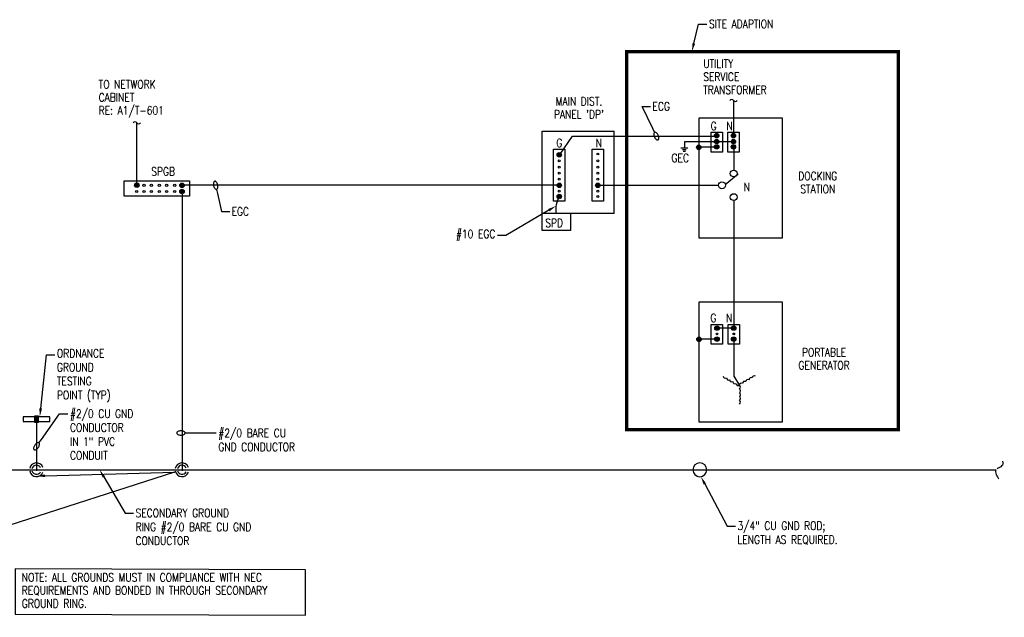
# Model space of a CAD drawing. Header units: inches. Extents: x 144.2 to 169.9, y 25.7 to 44.7.
# Tile 2 of 3: x 155.1 to 169.9, y 25.7 to 34.6. Entities that reach past the tile are written whole.
import ezdxf
from ezdxf import colors
from ezdxf.entities.mleader import LeaderData, LeaderLine
from ezdxf.math import Vec2, Vec3

# ---------------------------------------------------------------- set-up
doc = ezdxf.new("R2010")
doc.units = ezdxf.units.IN
doc.header["$MEASUREMENT"] = 0
doc.linetypes.add('E-DT01$0$CENTER', pattern=[2, 1.25, -0.25, 0.25, -0.25])
for name, color, linetype in [('E-ANNO-TEXT', 2, 'Continuous'), ('E-DETL', 2, 'Continuous'), ('E-DETL-GRPH', 3, 'Continuous'), ('E-DETL-GRPH-CNTR', 3, 'E-DT01$0$CENTER')]:
    doc.layers.add(name, color=color, linetype=linetype)
doc.styles.add('Annotative', font='romans.shx', dxfattribs={"width": 0.8, "height": 0.125})

# ---------------------------------------------------------------- blocks, each defined once
blk = doc.blocks.new('Loop_2')
at = {"color": 1}
blk.add_line((-0.5, 0), (-1, 0), dxfattribs=at)
blk.add_lwpolyline([(0, 0.25, 0.050817), (-0.2, 0.23, 0.064661), (-0.35, 0.18, 0.10407), (-0.47, 0.08, 0.175425), (-0.5, 0, 0.175425), (-0.47, -0.08, 0.10407), (-0.35, -0.18, 0.064661), (-0.2, -0.23, 0.050817), (0, -0.25, 0.050817), (0.2, -0.23, 0.064661), (0.35, -0.18, 0.10407), (0.47, -0.08, 0.175425), (0.5, 0, 0.175425), (0.47, 0.08, 0.10407), (0.35, 0.18, 0.064661), (0.2, 0.23, 0.050817)], format="xyb", close=True, dxfattribs=at)

msp = doc.modelspace()

# ---------------------------------------------------------------- hatches: boundary and pattern name
at = {"layer": 'E-DETL', "lineweight": -3}
msp.add_hatch(color=8, dxfattribs=at).paths.add_polyline_path([(165.289, 32.684), (165.298, 32.685), (165.306, 32.688), (165.313, 32.694), (165.318, 32.701), (165.322, 32.709), (165.323, 32.717), (165.322, 32.726), (165.318, 32.734), (165.313, 32.741), (165.306, 32.747), (165.298, 32.75), (165.289, 32.751), (165.28, 32.75), (165.272, 32.747), (165.265, 32.741), (165.26, 32.734), (165.257, 32.726), (165.255, 32.717), (165.257, 32.709), (165.26, 32.701), (165.265, 32.694), (165.272, 32.688), (165.28, 32.685)], flags=0)
at = {"layer": 'E-DETL-GRPH', "lineweight": -3}
for points in [[(165.558, 32.856), (165.566, 32.857), (165.575, 32.861), (165.582, 32.866), (165.587, 32.873), (165.59, 32.881), (165.591, 32.89), (165.59, 32.899), (165.587, 32.907), (165.582, 32.914), (165.575, 32.919), (165.566, 32.922), (165.558, 32.924), (165.549, 32.922), (165.541, 32.919), (165.534, 32.914), (165.529, 32.907), (165.525, 32.899), (165.524, 32.89), (165.525, 32.881), (165.529, 32.873), (165.534, 32.866), (165.541, 32.861), (165.549, 32.857)], [(165.808, 32.856), (165.817, 32.857), (165.825, 32.861), (165.832, 32.866), (165.838, 32.873), (165.841, 32.881), (165.842, 32.89), (165.841, 32.899), (165.838, 32.907), (165.832, 32.914), (165.825, 32.919), (165.817, 32.922), (165.808, 32.924), (165.8, 32.922), (165.792, 32.919), (165.785, 32.914), (165.779, 32.907), (165.776, 32.899), (165.775, 32.89), (165.776, 32.881), (165.779, 32.873), (165.785, 32.866), (165.792, 32.861), (165.8, 32.857)], [(165.558, 32.768), (165.566, 32.77), (165.574, 32.773), (165.581, 32.778), (165.587, 32.785), (165.59, 32.793), (165.591, 32.802), (165.59, 32.811), (165.587, 32.819), (165.581, 32.826), (165.574, 32.831), (165.566, 32.834), (165.558, 32.836), (165.549, 32.834), (165.541, 32.831), (165.534, 32.826), (165.528, 32.819), (165.525, 32.811), (165.524, 32.802), (165.525, 32.793), (165.528, 32.785), (165.534, 32.778), (165.541, 32.773), (165.549, 32.77)], [(165.558, 32.689), (165.566, 32.69), (165.574, 32.694), (165.581, 32.699), (165.587, 32.706), (165.59, 32.714), (165.591, 32.723), (165.59, 32.732), (165.587, 32.74), (165.581, 32.747), (165.574, 32.752), (165.566, 32.755), (165.558, 32.756), (165.549, 32.755), (165.541, 32.752), (165.534, 32.747), (165.528, 32.74), (165.525, 32.732), (165.524, 32.723), (165.525, 32.714), (165.528, 32.706), (165.534, 32.699), (165.541, 32.694), (165.549, 32.69)], [(165.808, 32.768), (165.817, 32.77), (165.825, 32.773), (165.832, 32.778), (165.837, 32.785), (165.841, 32.793), (165.842, 32.802), (165.841, 32.811), (165.837, 32.819), (165.832, 32.826), (165.825, 32.831), (165.817, 32.834), (165.808, 32.836), (165.8, 32.834), (165.791, 32.831), (165.784, 32.826), (165.779, 32.819), (165.776, 32.811), (165.775, 32.802), (165.776, 32.793), (165.779, 32.785), (165.784, 32.778), (165.791, 32.773), (165.8, 32.77)], [(165.808, 32.689), (165.817, 32.69), (165.825, 32.694), (165.832, 32.699), (165.837, 32.706), (165.841, 32.714), (165.842, 32.723), (165.841, 32.732), (165.837, 32.74), (165.832, 32.747), (165.825, 32.752), (165.817, 32.755), (165.808, 32.756), (165.8, 32.755), (165.791, 32.752), (165.784, 32.747), (165.779, 32.74), (165.776, 32.732), (165.775, 32.723), (165.776, 32.714), (165.779, 32.706), (165.784, 32.699), (165.791, 32.694), (165.8, 32.69)], [(163.199, 32.569), (163.208, 32.57), (163.216, 32.573), (163.223, 32.579), (163.228, 32.586), (163.231, 32.594), (163.233, 32.603), (163.231, 32.611), (163.228, 32.619), (163.223, 32.626), (163.216, 32.632), (163.208, 32.635), (163.199, 32.636), (163.19, 32.635), (163.182, 32.632), (163.175, 32.626), (163.17, 32.619), (163.166, 32.611), (163.165, 32.603), (163.166, 32.594), (163.17, 32.586), (163.175, 32.579), (163.182, 32.573), (163.19, 32.57)], [(156.87, 32.114), (156.879, 32.115), (156.887, 32.118), (156.894, 32.124), (156.9, 32.131), (156.903, 32.139), (156.904, 32.148), (156.903, 32.156), (156.9, 32.164), (156.894, 32.171), (156.887, 32.177), (156.879, 32.18), (156.87, 32.181), (156.862, 32.18), (156.854, 32.177), (156.847, 32.171), (156.841, 32.164), (156.838, 32.156), (156.837, 32.148), (156.838, 32.139), (156.841, 32.131), (156.847, 32.124), (156.854, 32.118), (156.862, 32.115)], [(157.548, 32.113), (157.556, 32.115), (157.564, 32.118), (157.571, 32.123), (157.577, 32.13), (157.58, 32.138), (157.581, 32.147), (157.58, 32.156), (157.577, 32.164), (157.571, 32.171), (157.564, 32.176), (157.556, 32.179), (157.548, 32.181), (157.539, 32.179), (157.531, 32.176), (157.524, 32.171), (157.518, 32.164), (157.515, 32.156), (157.514, 32.147), (157.515, 32.138), (157.518, 32.13), (157.524, 32.123), (157.531, 32.118), (157.539, 32.115)], [(163.199, 32.113), (163.208, 32.114), (163.216, 32.118), (163.223, 32.123), (163.228, 32.13), (163.231, 32.138), (163.233, 32.147), (163.231, 32.156), (163.228, 32.164), (163.223, 32.171), (163.216, 32.176), (163.208, 32.179), (163.199, 32.18), (163.19, 32.179), (163.182, 32.176), (163.175, 32.171), (163.17, 32.164), (163.166, 32.156), (163.165, 32.147), (163.166, 32.138), (163.17, 32.13), (163.175, 32.123), (163.182, 32.118), (163.19, 32.114)], [(163.777, 32.113), (163.786, 32.114), (163.794, 32.118), (163.801, 32.123), (163.807, 32.13), (163.81, 32.138), (163.811, 32.147), (163.81, 32.156), (163.807, 32.164), (163.801, 32.171), (163.794, 32.176), (163.786, 32.179), (163.777, 32.18), (163.769, 32.179), (163.761, 32.176), (163.754, 32.171), (163.748, 32.164), (163.745, 32.156), (163.744, 32.147), (163.745, 32.138), (163.748, 32.13), (163.754, 32.123), (163.761, 32.118), (163.769, 32.114)], [(157.548, 32.02), (157.556, 32.021), (157.564, 32.025), (157.571, 32.03), (157.577, 32.037), (157.58, 32.045), (157.581, 32.054), (157.58, 32.062), (157.577, 32.07), (157.571, 32.077), (157.564, 32.083), (157.556, 32.086), (157.548, 32.087), (157.539, 32.086), (157.531, 32.083), (157.524, 32.077), (157.518, 32.07), (157.515, 32.062), (157.514, 32.054), (157.515, 32.045), (157.518, 32.037), (157.524, 32.03), (157.531, 32.025), (157.539, 32.021)], [(163.199, 31.946), (163.208, 31.947), (163.216, 31.951), (163.223, 31.956), (163.228, 31.963), (163.231, 31.971), (163.233, 31.98), (163.231, 31.988), (163.228, 31.997), (163.223, 32.004), (163.216, 32.009), (163.208, 32.012), (163.199, 32.013), (163.19, 32.012), (163.182, 32.009), (163.175, 32.004), (163.17, 31.997), (163.166, 31.988), (163.165, 31.98), (163.166, 31.971), (163.17, 31.963), (163.175, 31.956), (163.182, 31.951), (163.19, 31.947)], [(165.562, 29.974), (165.57, 29.975), (165.579, 29.978), (165.586, 29.983), (165.591, 29.99), (165.594, 29.998), (165.595, 30.007), (165.594, 30.016), (165.591, 30.024), (165.586, 30.031), (165.579, 30.036), (165.57, 30.04), (165.562, 30.041), (165.553, 30.04), (165.545, 30.036), (165.538, 30.031), (165.533, 30.024), (165.529, 30.016), (165.528, 30.007), (165.529, 29.998), (165.533, 29.99), (165.538, 29.983), (165.545, 29.978), (165.553, 29.975)], [(165.812, 29.974), (165.821, 29.975), (165.829, 29.978), (165.836, 29.983), (165.842, 29.99), (165.845, 29.998), (165.846, 30.007), (165.845, 30.016), (165.842, 30.024), (165.836, 30.031), (165.829, 30.036), (165.821, 30.04), (165.812, 30.041), (165.804, 30.04), (165.796, 30.036), (165.789, 30.031), (165.783, 30.024), (165.78, 30.016), (165.779, 30.007), (165.78, 29.998), (165.783, 29.99), (165.789, 29.983), (165.796, 29.978), (165.804, 29.975)], [(165.292, 29.806), (165.301, 29.807), (165.309, 29.81), (165.316, 29.816), (165.321, 29.823), (165.325, 29.831), (165.326, 29.839), (165.325, 29.848), (165.321, 29.856), (165.316, 29.863), (165.309, 29.868), (165.301, 29.872), (165.292, 29.873), (165.283, 29.872), (165.275, 29.868), (165.268, 29.863), (165.263, 29.856), (165.26, 29.848), (165.258, 29.839), (165.26, 29.831), (165.263, 29.823), (165.268, 29.816), (165.275, 29.81), (165.283, 29.807)], [(165.562, 29.806), (165.57, 29.808), (165.578, 29.811), (165.585, 29.816), (165.591, 29.823), (165.594, 29.831), (165.595, 29.84), (165.594, 29.849), (165.591, 29.857), (165.585, 29.864), (165.578, 29.869), (165.57, 29.873), (165.562, 29.874), (165.553, 29.873), (165.545, 29.869), (165.538, 29.864), (165.532, 29.857), (165.529, 29.849), (165.528, 29.84), (165.529, 29.831), (165.532, 29.823), (165.538, 29.816), (165.545, 29.811), (165.553, 29.808)], [(165.812, 29.806), (165.821, 29.808), (165.829, 29.811), (165.836, 29.816), (165.841, 29.823), (165.845, 29.831), (165.846, 29.84), (165.845, 29.849), (165.841, 29.857), (165.836, 29.864), (165.829, 29.869), (165.821, 29.873), (165.812, 29.874), (165.804, 29.873), (165.795, 29.869), (165.788, 29.864), (165.783, 29.857), (165.78, 29.849), (165.779, 29.84), (165.78, 29.831), (165.783, 29.823), (165.788, 29.816), (165.795, 29.811), (165.804, 29.808)], [(155.34, 28.598), (155.395, 28.598), (155.34, 28.685)], [(155.395, 28.598), (155.395, 28.685), (155.34, 28.685)]]:
    msp.add_hatch(color=8, dxfattribs=at).paths.add_polyline_path(points, flags=0)

# ---------------------------------------------------------------- linework, layer by layer
at = {"layer": 'E-DETL', "lineweight": -3}
for p, q in [((165.073, 32.796), (165.073, 32.704)), ((165.125, 32.704), (165.022, 32.704)), ((165.046, 32.682), (165.102, 32.682)), ((165.057, 32.659), (165.092, 32.659))]:
    msp.add_line(p, q, dxfattribs=at)
msp.add_circle((165.289, 32.717), 0.0336, dxfattribs=at)
at = {"layer": 'E-DETL-GRPH', "lineweight": -3}
for p, q in [((165.809, 33.418), (165.809, 32.899)), ((156.87, 32.165), (156.87, 33.083)), ((165.292, 33.154), (165.292, 31.361)), ((166.542, 33.154), (165.292, 33.154)), ((166.542, 31.361), (166.542, 33.154)), ((162.941, 32.956), (164.019, 32.956)), ((162.941, 31.47), (162.941, 32.956)), ((164.019, 31.724), (164.019, 32.956)), ((165.474, 32.646), (165.474, 32.941)), ((165.474, 32.941), (165.643, 32.941)), ((165.643, 32.941), (165.643, 32.646)), ((165.725, 32.646), (165.725, 32.941)), ((165.725, 32.941), (165.894, 32.941)), ((165.894, 32.941), (165.894, 32.646)), ((163.213, 32.616), (163.398, 32.885)), ((163.398, 32.885), (165.525, 32.885)), ((165.545, 32.796), (165.073, 32.796)), ((165.795, 32.796), (165.572, 32.796)), ((163.115, 31.908), (163.115, 32.69)), ((163.115, 32.69), (163.284, 32.69)), ((163.284, 32.69), (163.284, 31.908)), ((163.693, 31.908), (163.693, 32.69)), ((163.693, 32.69), (163.862, 32.69)), ((163.862, 32.69), (163.862, 31.908)), ((165.545, 32.717), (165.301, 32.717)), ((165.643, 32.646), (165.474, 32.646)), ((165.894, 32.646), (165.725, 32.646)), ((165.812, 32.705), (165.812, 32.375)), ((165.878, 32.312), (165.686, 32.152)), ((156.68, 32.213), (157.659, 32.213)), ((156.68, 31.986), (156.68, 32.213)), ((157.659, 32.213), (157.659, 31.986)), ((157.548, 32.014), (157.548, 27.867)), ((163.199, 32.147), (157.565, 32.147)), ((157.659, 31.986), (156.68, 31.986)), ((163.284, 31.908), (163.115, 31.908)), ((163.862, 31.908), (163.693, 31.908)), ((165.812, 31.919), (165.812, 30.021)), ((164.019, 31.724), (162.941, 31.724)), ((163.365, 31.724), (163.365, 31.47)), ((163.365, 31.47), (162.941, 31.47)), ((165.292, 31.361), (166.542, 31.361)), ((165.292, 30.397), (165.292, 28.603)), ((166.542, 30.397), (165.292, 30.397)), ((166.542, 28.603), (166.542, 30.397)), ((165.477, 29.768), (165.477, 30.063)), ((165.477, 30.063), (165.646, 30.063)), ((165.806, 30.008), (165.562, 30.007)), ((165.646, 30.063), (165.646, 29.768)), ((165.728, 29.768), (165.728, 30.063)), ((165.728, 30.063), (165.897, 30.063)), ((165.897, 30.063), (165.897, 29.768)), ((165.548, 29.84), (165.304, 29.839)), ((165.812, 29.826), (165.812, 29.285)), ((165.646, 29.768), (165.477, 29.768)), ((165.897, 29.768), (165.728, 29.768)), ((165.812, 29.285), (165.897, 29.149)), ((155.168, 28.679), (155.168, 28.606)), ((155.567, 28.679), (155.168, 28.679)), ((155.395, 28.685), (155.34, 28.685)), ((155.34, 28.685), (155.34, 28.598)), ((155.395, 28.598), (155.395, 28.685)), ((155.567, 28.606), (155.567, 28.679)), ((155.168, 28.606), (155.567, 28.606)), ((155.34, 28.598), (155.395, 28.598)), ((155.368, 28.606), (155.368, 27.867)), ((165.292, 28.603), (166.542, 28.603)), ((145.132, 27.884), (169.74, 27.884))]:
    msp.add_line(p, q, dxfattribs=at)
msp.add_lwpolyline([(163.777, 32.147), (165.585, 32.147)], dxfattribs=at)
msp.add_lwpolyline([(155.047, 25.717), (159.398, 25.704), (159.398, 26.384), (155.047, 26.397)], close=True, dxfattribs=at)
for centre, radius in [((165.558, 32.89), 0.0336), ((165.559, 32.885), 0.0137), ((165.808, 32.89), 0.0336), ((165.809, 32.885), 0.0137), ((165.558, 32.802), 0.0336), ((165.558, 32.723), 0.0336), ((165.559, 32.797), 0.0139), ((165.808, 32.802), 0.0336), ((165.808, 32.723), 0.0336), ((165.809, 32.797), 0.0139), ((163.199, 32.603), 0.0336), ((163.199, 32.616), 0.0139), ((163.777, 32.616), 0.0139), ((165.559, 32.718), 0.0139), ((165.809, 32.718), 0.0139), ((163.199, 32.514), 0.0137), ((163.777, 32.514), 0.0137), ((163.199, 32.418), 0.0137), ((163.199, 32.329), 0.0139), ((163.777, 32.329), 0.0139), ((163.777, 32.418), 0.0137), ((165.812, 32.324), 0.051), ((156.87, 32.148), 0.0336), ((156.87, 32.148), 0.0173), ((156.98, 32.147), 0.0171), ((157.089, 32.147), 0.0171), ((157.207, 32.147), 0.0171), ((157.317, 32.147), 0.0171), ((157.438, 32.147), 0.0171), ((157.548, 32.147), 0.0336), ((157.548, 32.147), 0.0171), ((163.199, 32.147), 0.0336), ((163.199, 32.239), 0.0137), ((163.199, 32.147), 0.0137), ((163.777, 32.147), 0.0336), ((163.777, 32.239), 0.0137), ((163.777, 32.147), 0.0137), ((165.636, 32.147), 0.051), ((156.87, 32.054), 0.0173), ((156.98, 32.054), 0.0171), ((157.089, 32.054), 0.0171), ((157.207, 32.054), 0.0171), ((157.317, 32.054), 0.0171), ((157.438, 32.054), 0.0171), ((157.548, 32.054), 0.0336), ((157.548, 32.054), 0.0171), ((163.199, 31.98), 0.0336), ((163.199, 32.059), 0.0139), ((163.777, 32.059), 0.0139), ((165.812, 31.97), 0.051), ((163.199, 31.98), 0.0139), ((163.777, 31.98), 0.0139), ((165.562, 30.007), 0.0336), ((165.562, 30.007), 0.0137), ((165.812, 30.007), 0.0336), ((165.812, 30.007), 0.0137), ((165.292, 29.839), 0.0336), ((165.562, 29.84), 0.0336), ((165.562, 29.919), 0.0139), ((165.562, 29.84), 0.0139), ((165.812, 29.84), 0.0336), ((165.812, 29.919), 0.0139), ((165.812, 29.84), 0.0139)]:
    msp.add_circle(centre, radius, dxfattribs=at)
for centre, radius, start, end in [((165.781, 33.4), 0.0332, 31.9234, 148.0766), ((165.838, 33.435), 0.0332, 211.9234, 328.0766), ((156.842, 33.065), 0.0332, 31.9234, 148.0766), ((156.899, 33.101), 0.0332, 211.9234, 328.0766), ((163.53, 31.789), 0.382, 149.9803, 189.8157), ((165.687, 29.288), 0.0318, 178.6418, 301.3582), ((165.735, 29.26), 0.0318, 178.6418, 301.3582), ((165.784, 29.232), 0.0318, 178.6418, 301.3582), ((165.977, 29.177), 0.0318, 58.6418, 181.3582), ((166.026, 29.205), 0.0318, 58.6418, 181.3582), ((166.074, 29.233), 0.0318, 58.6418, 181.3582), ((166.122, 29.261), 0.0318, 58.6418, 181.3582), ((165.832, 29.204), 0.0318, 178.6418, 301.3582), ((165.88, 29.176), 0.0318, 178.6418, 301.3582), ((165.929, 29.149), 0.0318, 58.6418, 181.3582), ((165.882, 29.121), 0.0318, 298.6418, 61.3582), ((165.882, 29.065), 0.0318, 298.6418, 61.3582), ((165.882, 29.009), 0.0318, 298.6418, 61.3582), ((165.882, 28.953), 0.0318, 298.6418, 61.3582), ((165.882, 28.897), 0.0318, 298.6418, 61.3582), ((165.304, 27.883), 0.104, 0.3832, 179.6168), ((165.304, 27.884), 0.104, 180.1307, 359.8693)]:
    msp.add_arc(centre, radius, start, end, dxfattribs=at)
for points in [[(155.464, 27.919), (155.426, 28.018), (155.286, 28.006), (155.266, 27.902)], [(155.429, 27.913), (155.4, 27.972), (155.316, 27.962), (155.3, 27.899)], [(157.644, 27.919), (157.606, 28.018), (157.466, 28.006), (157.446, 27.902)], [(157.609, 27.913), (157.58, 27.972), (157.496, 27.962), (157.48, 27.899)], [(169.74, 27.884), (169.713, 27.845), (169.765, 27.779), (169.783, 27.746)], [(169.838, 28.014), (169.866, 27.944), (169.806, 27.927), (169.758, 27.897)], [(155.266, 27.866), (155.285, 27.762), (155.426, 27.75), (155.464, 27.848)], [(155.3, 27.868), (155.316, 27.805), (155.4, 27.795), (155.429, 27.854)], [(157.446, 27.866), (157.465, 27.762), (157.606, 27.75), (157.644, 27.848)], [(157.48, 27.868), (157.496, 27.805), (157.58, 27.795), (157.609, 27.854)]]:
    msp.add_open_spline(points, degree=3, dxfattribs=at)
at = {"layer": 'E-DETL-GRPH-CNTR', "lineweight": -3, "ltscale": 0.5, "const_width": 0.05}
msp.add_lwpolyline([(164.209, 34.152), (168.279, 34.152), (168.279, 28.485), (164.209, 28.485)], close=True, dxfattribs=at)

# ---------------------------------------------------------------- texts
at = {"layer": 'E-ANNO-TEXT', "lineweight": -3, "char_height": 0.125, "line_spacing_factor": 0.938532, "style": 'Annotative'}
for s, insert, width, attachment_point in [('UTILITY \\PSERVICE TRANSFORMER', (165.356, 34.031), 1.18125, 1), ('TO NETWORK \\PCABINET \\PRE: A1/T-601', (156.299, 33.723), 1.46278, 1), ("MAIN DIST.\\PPANEL 'DP'", (163.493, 33.469), 1.04625, 2), ('G', (165.466, 33.098), 0.11925, 1), ('N', (165.701, 33.1), 0.11925, 1), ('G', (163.154, 32.844), 0.11925, 1), ('N', (163.746, 32.844), 0.11025, 1), ('GEC', (164.88, 32.619), 0.33187, 1), ('SPGB', (157.086, 32.417), 0.42637, 1), ('DOCKING\\PSTATION', (167.071, 32.349), 0.71437, 2), ('N', (165.96, 32.186), 0.11025, 1), ('SPD', (162.989, 31.646), 0.2385, 1), ('G', (165.464, 30.222), 0.11925, 1), ('N', (165.698, 30.222), 0.11925, 1), ('PORTABLE\\PGENERATOR', (167.166, 29.707), 0.96975, 2), ('NOTE: ALL GROUNDS MUST IN COMPLIANCE WITH NEC REQUIREMENTS AND BONDED IN THROUGH SECONDARY GROUND RING.', (155.148, 26.333), 4.30112, 1)]:
    msp.add_mtext(s, dxfattribs=dict(at, insert=insert, width=width, attachment_point=attachment_point))

# ---------------------------------------------------------------- leaders
at = {"layer": 'E-ANNO-TEXT', "lineweight": -3}
ml = msp.add_multileader_mtext('Standard', dxfattribs=at)
ml.set_content('SITE ADAPTION', color=256, style='Annotative')
ml.set_leader_properties(color=1, lineweight=-1)
ml.build(insert=Vec2(0, 0))
ml.multileader.update_dxf_attribs({"dogleg_length": 0.125, "arrow_head_size": 0.125})
ctx = ml.context
ctx.base_point, ctx.char_height, ctx.arrow_head_size, ctx.landing_gap_size, ctx.plane_origin = Vec3(165.41, 34.564), 0.125, 0.125, 0.0312, Vec3(162.125, 34.304)
notes = []
notes.append((ctx, [(0, (1, 1, 0), (165.285, 34.564), (1, 0), 0.125, [(0, [(165.186, 34.152)], 0, [])])]))
ctx.mtext.insert, ctx.mtext.width, ctx.mtext.flow_direction = Vec3(165.442, 34.627), 1.74908, 5
ml = msp.add_multileader_mtext('Standard', dxfattribs=at)
ml.set_content('ECG', color=256, style='Annotative')
ml.set_leader_properties(color=1, linetype='ByLayer', lineweight=-1)
ml.set_arrow_properties(name='Loop_2')
ml.build(insert=Vec2(0, 0))
ml.multileader.update_dxf_attribs({"text_left_attachment_type": 3, "dogleg_length": 0.125, "arrow_head_size": 0.125})
ctx = ml.context
ctx.base_point, ctx.char_height, ctx.arrow_head_size, ctx.landing_gap_size, ctx.plane_origin = Vec3(164.568, 33.33), 0.125, 0.125, 0.0312, Vec3(161.078, 33.272)
ctx.left_attachment, ctx.text_align_type = 3, 2
notes.append((ctx, [(0, (1, 1, 0), (164.443, 33.33), (1, 0), 0.125, [(0, [(164.653, 32.885)], 0, [])])]))
ctx.mtext.insert, ctx.mtext.alignment, ctx.mtext.flow_direction = Vec3(164.856, 33.393), 3, 5
ml = msp.add_multileader_mtext('Standard', dxfattribs=at)
ml.set_content('EGC', color=256, style='Annotative')
ml.set_leader_properties(color=1, linetype='ByLayer', lineweight=-1)
ml.set_arrow_properties(name='Loop_2')
ml.build(insert=Vec2(0, 0))
ml.multileader.update_dxf_attribs({"text_left_attachment_type": 3, "dogleg_length": 0.125, "arrow_head_size": 0.125})
ctx = ml.context
ctx.base_point, ctx.char_height, ctx.arrow_head_size, ctx.landing_gap_size, ctx.plane_origin = Vec3(158.262, 31.755), 0.125, 0.125, 0.0312, Vec3(158.144, 32.534)
ctx.left_attachment, ctx.text_align_type = 3, 2
notes.append((ctx, [(0, (1, 1, 0), (158.137, 31.755), (1, 0), 0.125, [(0, [(158.051, 32.147)], 0, [])])]))
ctx.mtext.insert, ctx.mtext.alignment, ctx.mtext.flow_direction = Vec3(158.551, 31.817), 3, 5
ml = msp.add_multileader_mtext('Standard', dxfattribs=at)
ml.set_content('#10 EGC', color=256, style='Annotative')
ml.set_leader_properties(color=1, linetype='ByLayer', lineweight=-1)
ml.build(insert=Vec2(0, 0))
ml.multileader.update_dxf_attribs({"text_left_attachment_type": 3, "dogleg_length": 0.125, "arrow_head_size": 0.125})
ctx = ml.context
ctx.base_point, ctx.char_height, ctx.arrow_head_size, ctx.landing_gap_size, ctx.plane_origin = Vec3(161.559, 31.373), 0.125, 0.125, 0.0312, Vec3(158.723, 31.286)
ctx.left_attachment, ctx.text_align_type = 3, 2
notes.append((ctx, [(0, (1, 1, 0), (162.398, 31.397), (-1, 0), 0.125, [(0, [(163.15, 31.837)], 0, [])])]))
ctx.mtext.insert, ctx.mtext.alignment, ctx.mtext.flow_direction = Vec3(162.242, 31.48), 3, 5
ml = msp.add_multileader_mtext('Standard', dxfattribs=at)
ml.set_content('ORDNANCE\\PGROUND\\PTESTING\\PPOINT (TYP)', color=256, style='Annotative')
ml.set_leader_properties(color=1, lineweight=-1)
ml.build(insert=Vec2(0, 0))
ml.multileader.update_dxf_attribs({"dogleg_length": 0.125, "arrow_head_size": 0.125})
ctx = ml.context
ctx.base_point, ctx.char_height, ctx.arrow_head_size, ctx.landing_gap_size, ctx.plane_origin = Vec3(155.641, 29.608), 0.125, 0.125, 0.0312, Vec3(156.025, 29.347)
notes.append((ctx, [(0, (1, 1, 0), (155.516, 29.608), (1, 0), 0.125, [(0, [(155.417, 28.679)], 0, [])])]))
ctx.mtext.insert, ctx.mtext.width, ctx.mtext.flow_direction = Vec3(155.673, 29.691), 0.90125, 5
ml = msp.add_multileader_mtext('Standard', dxfattribs=at)
ml.set_content('#2/0 CU GND\\PCONDUCTOR\\PIN 1" PVC\\PCONDUIT', color=256, style='Annotative')
ml.set_leader_properties(color=1, lineweight=-1)
ml.set_arrow_properties(name='Loop_2')
ml.build(insert=Vec2(0, 0))
ml.multileader.update_dxf_attribs({"dogleg_length": 0.125, "arrow_head_size": 0.125})
ctx = ml.context
ctx.base_point, ctx.char_height, ctx.arrow_head_size, ctx.landing_gap_size, ctx.plane_origin = Vec3(155.837, 28.723), 0.125, 0.125, 0.0312, Vec3(156.025, 28.462)
notes.append((ctx, [(0, (1, 1, 0), (155.712, 28.723), (1, 0), 0.125, [(0, [(155.368, 28.234)], 0, [])])]))
ctx.mtext.insert, ctx.mtext.flow_direction = Vec3(155.868, 28.786), 5
ml = msp.add_multileader_mtext('Standard', dxfattribs=at)
ml.set_content('#2/0 BARE CU\\PGND CONDUCTOR', color=256, style='Annotative')
ml.set_leader_properties(color=1, linetype='ByLayer', lineweight=-1)
ml.set_arrow_properties(name='Loop_2')
ml.build(insert=Vec2(0, 0))
ml.multileader.update_dxf_attribs({"dogleg_length": 0.125, "arrow_head_size": 0.125})
ctx = ml.context
ctx.base_point, ctx.char_height, ctx.arrow_head_size, ctx.landing_gap_size, ctx.plane_origin = Vec3(158.06, 28.435), 0.125, 0.125, 0.0312, Vec3(157.935, 28.435)
notes.append((ctx, [(0, (1, 1, 0), (157.935, 28.435), (1, 0), 0.125, [(0, [(157.531, 28.435)], 0, [])])]))
ctx.mtext.insert, ctx.mtext.flow_direction = Vec3(158.091, 28.497), 5
ml = msp.add_multileader_mtext('Standard', dxfattribs=at)
ml.set_content('SECONDARY GROUND\\PRING #2/0 BARE CU GND\\PCONDUCTOR', color=256, style='Annotative')
ml.set_leader_properties(color=1, linetype='ByLayer', lineweight=-1)
ml.build(insert=Vec2(0, 0))
ml.multileader.update_dxf_attribs({"dogleg_length": 0.125, "arrow_head_size": 0.125})
ctx = ml.context
ctx.base_point, ctx.char_height, ctx.arrow_head_size, ctx.landing_gap_size, ctx.plane_origin = Vec3(156.82, 27.235), 0.125, 0.125, 0.0312, Vec3(156.695, 27.235)
notes.append((ctx, [(0, (1, 1, 0), (156.695, 27.235), (1, 0), 0.125, [(0, [(156.312, 27.884)], 0, [])])]))
ctx.mtext.insert, ctx.mtext.flow_direction = Vec3(156.851, 27.298), 5
ml = msp.add_multileader_mtext('Standard', dxfattribs=at)
ml.set_content('GROUND TEST WELL\\P WITH 3/4"CU GND ROD; \\PLENGTH AS REQUIRED.', color=256, style='Annotative')
ml.set_leader_properties(color=1, lineweight=-1)
ml.build(insert=Vec2(0, 0))
ml.multileader.update_dxf_attribs({"dogleg_length": 0.125, "arrow_head_size": 0.125})
ctx = ml.context
ctx.base_point, ctx.char_height, ctx.arrow_head_size, ctx.landing_gap_size, ctx.plane_origin = Vec3(152.829, 27.05), 0.125, 0.125, 0.0312, Vec3(154.712, 27.364)
ctx.text_align_type = 2
notes.append((ctx, [(0, (1, 1, 0), (154.955, 27.05), (-1, 0), 0.125, [(2, [(155.371, 27.79), (157.437, 27.849)], 0, [])])]))
ctx.mtext.insert, ctx.mtext.width, ctx.mtext.alignment, ctx.mtext.flow_direction = Vec3(154.798, 27.119), 1.93935, 3, 5
ml = msp.add_multileader_mtext('Standard', dxfattribs=at)
ml.set_content('3/4" CU GND ROD;\\PLENGTH AS REQUIRED.', color=256, style='Annotative')
ml.set_leader_properties(color=1, linetype='ByLayer', lineweight=-1)
ml.build(insert=Vec2(0, 0))
ml.multileader.update_dxf_attribs({"dogleg_length": 0.125, "arrow_head_size": 0.125})
ctx = ml.context
ctx.base_point, ctx.char_height, ctx.arrow_head_size, ctx.landing_gap_size, ctx.plane_origin = Vec3(165.838, 27.039), 0.125, 0.125, 0.0312, Vec3(156.227, 27.039)
notes.append((ctx, [(0, (1, 1, 0), (165.713, 27.039), (1, 0), 0.125, [(0, [(165.32, 27.782)], 0, [])])]))
ctx.mtext.insert, ctx.mtext.flow_direction = Vec3(165.869, 27.107), 5
for ctx, leaders in notes:
    for number, flags, end, landing, length, lines in leaders:
        leader = LeaderData()
        leader.index, (leader.has_last_leader_line, leader.has_dogleg_vector, leader.attachment_direction) = number, flags
        leader.last_leader_point, leader.dogleg_vector, leader.dogleg_length = Vec3(end), Vec3(landing), length
        for number, points, colour, breaks in lines:
            line = LeaderLine()
            line.index, line.vertices, line.color, line.breaks = number, Vec3.list(points), colors.encode_raw_color(colour), breaks
            leader.lines.append(line)
        ctx.leaders.append(leader)

doc.saveas('drawing.dxf')
